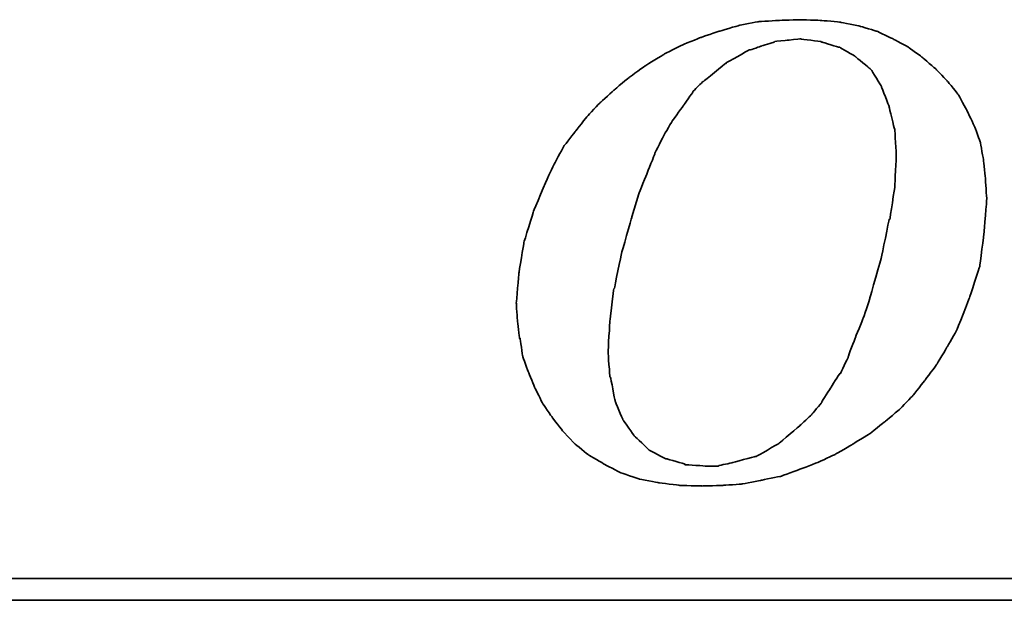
# Model space of a CAD drawing. Header units: millimetres. Extents: x 19 to 276, y -119 to -34.
# Tile 33 of 49: x 212.23 to 216.6, y -93.76 to -91.19. Entities that reach past the tile are written whole.
import ezdxf

# ---------------------------------------------------------------- set-up
doc = ezdxf.new("R2010")
doc.units = ezdxf.units.MM
doc.header["$LTSCALE"] = 0.15
doc.layers.add('DIM', color=4, linetype='CONTINUOUS')
doc.layers.add('layer 1', color=7, linetype='CONTINUOUS')

# ---------------------------------------------------------------- blocks, each defined once
blk = doc.blocks.new('TBI MOTION logo(完整正式版)')
at = {"layer": 'layer 1', "color": 22, "lineweight": 35}
for points, knots in [([(-11.34375, -6.98375), (-11.34375, -6.98375), (-10.91375, -7.43875), (-10.91375, -7.43875), (-10.91375, -7.43875), (-10.91375, -7.43875), (-10.38625, -7.87125), (-10.38625, -7.87125), (-10.38625, -7.87125), (-10.38625, -7.87125), (-9.81125, -8.20375), (-9.81125, -8.20375), (-9.81125, -8.20375), (-9.81125, -8.20375), (-9.21125, -8.51875), (-9.21125, -8.51875), (-9.21125, -8.51875), (-9.21125, -8.51875), (-8.51625, -8.75875), (-8.51625, -8.75875), (-8.51625, -8.75875), (-8.51625, -8.75875), (-7.77125, -8.90375), (-7.77125, -8.90375), (-7.77125, -8.90375), (-7.77125, -8.90375), (-6.97875, -8.99875), (-6.97875, -8.99875), (-6.97875, -8.99875), (-6.97875, -8.99875), (-6.14125, -9.02375), (-6.14125, -9.02375), (-6.14125, -9.02375), (-6.14125, -9.02375), (-5.37125, -8.99875), (-5.37125, -8.99875), (-5.37125, -8.99875), (-5.37125, -8.99875), (-4.65375, -8.94875), (-4.65375, -8.94875), (-4.65375, -8.94875), (-4.65375, -8.94875), (-3.93375, -8.80625), (-3.93375, -8.80625), (-3.93375, -8.80625), (-3.93375, -8.80625), (-3.21375, -8.66375), (-3.21375, -8.66375), (-3.21375, -8.66375), (-3.21375, -8.66375), (-2.49375, -8.39875), (-2.49375, -8.39875), (-2.49375, -8.39875), (-2.49375, -8.39875), (-1.79875, -8.13375), (-1.79875, -8.13375), (-1.79875, -8.13375), (-1.79875, -8.13375), (-1.17375, -7.84375), (-1.17375, -7.84375), (-1.17375, -7.84375), (-1.17375, -7.84375), (-0.52375, -7.46375), (-0.52375, -7.46375), (-0.52375, -7.46375), (-0.52375, -7.46375), (0.10124, -7.07875), (0.10124, -7.07875), (0.10124, -7.07875), (0.10124, -7.07875), (0.67625, -6.62375), (0.67625, -6.62375), (0.67625, -6.62375), (0.67625, -6.62375), (1.24874, -6.14375), (1.24874, -6.14375), (1.24874, -6.14375), (1.24874, -6.14375), (1.72874, -5.64125), (1.72874, -5.64125), (1.72874, -5.64125), (1.72874, -5.64125), (2.18624, -5.06375), (2.18624, -5.06375), (2.18624, -5.06375), (2.18624, -5.06375), (2.61625, -4.48874), (2.61625, -4.48874), (2.61625, -4.48874), (2.61625, -4.48874), (3.00125, -3.83874), (3.00125, -3.83874), (3.00125, -3.83874), (3.00125, -3.83874), (3.36124, -3.21374), (3.36124, -3.21374), (3.36124, -3.21374), (3.36124, -3.21374), (3.84374, -1.99125), (3.84374, -1.99125), (3.84374, -1.99125), (3.84374, -1.99125), (4.22625, -0.81875), (4.22625, -0.81875), (4.22625, -0.81875), (4.22625, -0.81875), (4.39125, 0.45624), (4.39125, 0.45624), (4.39125, 0.45624), (4.39125, 0.45624), (4.48874, 1.70124), (4.48874, 1.70124), (4.48874, 1.70124), (4.48874, 1.70124), (4.43874, 2.44625), (4.43874, 2.44625), (4.43874, 2.44625), (4.43874, 2.44625), (4.36874, 3.14125), (4.36874, 3.14125), (4.36874, 3.14125), (4.36874, 3.14125), (4.25125, 3.81125), (4.25125, 3.81125), (4.25125, 3.81125), (4.25125, 3.81125), (4.03124, 4.41125), (4.03124, 4.41125), (4.03124, 4.41125), (4.03124, 4.41125), (3.74374, 5.01125), (3.74374, 5.01125), (3.74374, 5.01125), (3.74374, 5.01125), (3.43124, 5.58875), (3.43124, 5.58875), (3.43124, 5.58875), (3.43124, 5.58875), (3.02625, 6.09125), (3.02625, 6.09125), (3.02625, 6.09125), (3.02625, 6.09125), (2.59374, 6.54875), (2.59374, 6.54875), (2.59374, 6.54875), (2.59374, 6.54875), (2.09124, 6.98125), (2.09124, 6.98125), (2.09124, 6.98125), (2.09124, 6.98125), (1.56124, 7.36625), (1.56124, 7.36625), (1.56124, 7.36625), (1.56124, 7.36625), (0.98624, 7.67625), (0.98624, 7.67625), (0.98624, 7.67625), (0.98624, 7.67625), (0.38624, 7.96375), (0.38624, 7.96375), (0.38624, 7.96375), (0.38624, 7.96375), (-0.25875, 8.15625), (-0.25875, 8.15625), (-0.25875, 8.15625), (-0.25875, 8.15625), (-0.98125, 8.30125), (-0.98125, 8.30125), (-0.98125, 8.30125), (-0.98125, 8.30125), (-1.70124, 8.37125), (-1.70124, 8.37125), (-1.70124, 8.37125), (-1.70124, 8.37125), (-2.49375, 8.39624), (-2.49375, 8.39624), (-2.49375, 8.39624), (-2.49375, 8.39624), (-3.28625, 8.37125), (-3.28625, 8.37125), (-3.28625, 8.37125), (-3.28625, 8.37125), (-4.05125, 8.32125), (-4.05125, 8.32125), (-4.05125, 8.32125), (-4.05125, 8.32125), (-4.77375, 8.18125), (-4.77375, 8.18125), (-4.77375, 8.18125), (-4.77375, 8.18125), (-5.51625, 7.96375), (-5.51625, 7.96375), (-5.51625, 7.96375), (-5.51625, 7.96375), (-6.21125, 7.72625), (-6.21125, 7.72625), (-6.21125, 7.72625), (-6.21125, 7.72625), (-6.92875, 7.43625), (-6.92875, 7.43625), (-6.92875, 7.43625), (-6.92875, 7.43625), (-7.57875, 7.10125), (-7.57875, 7.10125), (-7.57875, 7.10125), (-7.57875, 7.10125), (-8.24875, 6.69125), (-8.24875, 6.69125), (-8.24875, 6.69125), (-8.24875, 6.69125), (-8.84875, 6.26125), (-8.84875, 6.26125), (-8.84875, 6.26125), (-8.84875, 6.26125), (-9.42625, 5.78125), (-9.42625, 5.78125), (-9.42625, 5.78125), (-9.42625, 5.78125), (-9.95375, 5.30125), (-9.95375, 5.30125), (-9.95375, 5.30125), (-9.95375, 5.30125), (-10.43375, 4.79624), (-10.43375, 4.79624), (-10.43375, 4.79624), (-10.43375, 4.79624), (-10.88875, 4.22125), (-10.88875, 4.22125), (-10.88875, 4.22125), (-10.88875, 4.22125), (-11.29875, 3.69375), (-11.29875, 3.69375), (-11.29875, 3.69375), (-11.29875, 3.69375), (-11.63375, 3.09125), (-11.63375, 3.09125), (-11.63375, 3.09125), (-11.63375, 3.09125), (-11.91875, 2.49625), (-11.91875, 2.49625), (-11.91875, 2.49625), (-11.91875, 2.49625), (-12.44875, 1.24625), (-12.44875, 1.24625), (-12.44875, 1.24625), (-12.44875, 1.24625), (-12.80875, 0.06874), (-12.80875, 0.06874), (-12.80875, 0.06874), (-12.80875, 0.06874), (-12.99875, -1.07875), (-12.99875, -1.07875), (-12.99875, -1.07875), (-12.99875, -1.07875), (-13.09375, -2.18375), (-13.09375, -2.18375), (-13.09375, -2.18375), (-13.09375, -2.18375), (-13.04875, -2.85375), (-13.04875, -2.85375), (-13.04875, -2.85375), (-13.04875, -2.85375), (-12.97375, -3.50375), (-12.97375, -3.50375), (-12.97375, -3.50375), (-12.97375, -3.50375), (-12.95375, -3.50375), (-12.95375, -3.50375), (-12.95375, -3.50375), (-12.95375, -3.50375), (-12.85375, -4.17375), (-12.85375, -4.17375), (-12.85375, -4.17375), (-12.85375, -4.17375), (-12.63875, -4.77624), (-12.63875, -4.77624), (-12.63875, -4.77624), (-12.63875, -4.77624), (-12.39875, -5.35125), (-12.39875, -5.35125), (-12.39875, -5.35125), (-12.39875, -5.35125), (-12.11375, -5.92875), (-12.11375, -5.92875), (-12.11375, -5.92875), (-12.11375, -5.92875), (-11.75375, -6.45375), (-11.75375, -6.45375), (-11.75375, -6.45375), (-11.75375, -6.45375), (-11.34375, -6.98375), (-11.34375, -6.98375)], [0, 0, 0, 0, 0.01369863, 0.01369863, 0.01369863, 0.01369864, 0.02739726, 0.02739726, 0.02739726, 0.02739727, 0.04109589, 0.04109589, 0.04109589, 0.0410959, 0.05479452, 0.05479452, 0.05479452, 0.05479453, 0.06849315, 0.06849315, 0.06849315, 0.06849316, 0.08219178, 0.08219178, 0.08219178, 0.08219179, 0.09589041, 0.09589041, 0.09589041, 0.09589042, 0.10958904, 0.10958904, 0.10958904, 0.10958905, 0.12328767, 0.12328767, 0.12328767, 0.12328768, 0.1369863, 0.1369863, 0.1369863, 0.13698631, 0.15068493, 0.15068493, 0.15068493, 0.15068494, 0.16438356, 0.16438356, 0.16438356, 0.16438357, 0.17808219, 0.17808219, 0.17808219, 0.1780822, 0.19178082, 0.19178082, 0.19178082, 0.19178083, 0.20547945, 0.20547945, 0.20547945, 0.20547946, 0.21917808, 0.21917808, 0.21917808, 0.21917809, 0.23287671, 0.23287671, 0.23287671, 0.23287672, 0.24657534, 0.24657534, 0.24657534, 0.24657535, 0.26027397, 0.26027397, 0.26027397, 0.26027398, 0.2739726, 0.2739726, 0.2739726, 0.27397261, 0.28767123, 0.28767123, 0.28767123, 0.28767124, 0.30136986, 0.30136986, 0.30136986, 0.30136987, 0.31506849, 0.31506849, 0.31506849, 0.3150685, 0.32876712, 0.32876712, 0.32876712, 0.32876713, 0.34246575, 0.34246575, 0.34246575, 0.34246576, 0.35616438, 0.35616438, 0.35616438, 0.35616439, 0.36986301, 0.36986301, 0.36986301, 0.36986302, 0.38356164, 0.38356164, 0.38356164, 0.38356165, 0.39726027, 0.39726027, 0.39726027, 0.39726028, 0.4109589, 0.4109589, 0.4109589, 0.41095891, 0.42465753, 0.42465753, 0.42465753, 0.42465754, 0.43835616, 0.43835616, 0.43835616, 0.43835617, 0.45205479, 0.45205479, 0.45205479, 0.4520548, 0.46575342, 0.46575342, 0.46575342, 0.46575343, 0.47945205, 0.47945205, 0.47945205, 0.47945206, 0.49315068, 0.49315068, 0.49315068, 0.49315069, 0.50684932, 0.50684932, 0.50684932, 0.50684933, 0.52054795, 0.52054795, 0.52054795, 0.52054796, 0.53424658, 0.53424658, 0.53424658, 0.53424659, 0.54794521, 0.54794521, 0.54794521, 0.54794522, 0.56164384, 0.56164384, 0.56164384, 0.56164385, 0.57534247, 0.57534247, 0.57534247, 0.57534248, 0.5890411, 0.5890411, 0.5890411, 0.58904111, 0.60273973, 0.60273973, 0.60273973, 0.60273974, 0.61643836, 0.61643836, 0.61643836, 0.61643837, 0.63013699, 0.63013699, 0.63013699, 0.630137, 0.64383562, 0.64383562, 0.64383562, 0.64383563, 0.65753425, 0.65753425, 0.65753425, 0.65753426, 0.67123288, 0.67123288, 0.67123288, 0.67123289, 0.68493151, 0.68493151, 0.68493151, 0.68493152, 0.69863014, 0.69863014, 0.69863014, 0.69863015, 0.71232877, 0.71232877, 0.71232877, 0.71232878, 0.7260274, 0.7260274, 0.7260274, 0.72602741, 0.73972603, 0.73972603, 0.73972603, 0.73972604, 0.75342466, 0.75342466, 0.75342466, 0.75342467, 0.76712329, 0.76712329, 0.76712329, 0.7671233, 0.78082192, 0.78082192, 0.78082192, 0.78082193, 0.79452055, 0.79452055, 0.79452055, 0.79452056, 0.80821918, 0.80821918, 0.80821918, 0.80821919, 0.82191781, 0.82191781, 0.82191781, 0.82191782, 0.83561644, 0.83561644, 0.83561644, 0.83561645, 0.84931507, 0.84931507, 0.84931507, 0.84931508, 0.8630137, 0.8630137, 0.8630137, 0.86301371, 0.87671233, 0.87671233, 0.87671233, 0.87671234, 0.89041096, 0.89041096, 0.89041096, 0.89041097, 0.90410959, 0.90410959, 0.90410959, 0.9041096, 0.91780822, 0.91780822, 0.91780822, 0.91780823, 0.93150685, 0.93150685, 0.93150685, 0.93150686, 0.94520548, 0.94520548, 0.94520548, 0.94520549, 0.95890411, 0.95890411, 0.95890411, 0.95890412, 0.97260274, 0.97260274, 0.97260274, 0.97260275, 0.98630137, 0.98630137, 0.98630137, 0.98630138, 1, 1, 1, 1]), ([(-8.77875, 1.03124), (-8.77875, 1.03124), (-8.51625, 1.89625), (-8.51625, 1.89625), (-8.51625, 1.89625), (-8.51625, 1.89625), (-8.20375, 2.66375), (-8.20375, 2.66375), (-8.20375, 2.66375), (-8.20375, 2.66375), (-7.91625, 3.38125), (-7.91625, 3.38125), (-7.91625, 3.38125), (-7.91625, 3.38125), (-7.91625, 3.40624), (-7.91625, 3.40624), (-7.91625, 3.40624), (-7.91625, 3.40624), (-7.57875, 4.07624), (-7.57875, 4.07624), (-7.57875, 4.07624), (-7.57875, 4.07624), (-7.24375, 4.65125), (-7.24375, 4.65125), (-7.24375, 4.65125), (-7.24375, 4.65125), (-7.21875, 4.65125), (-7.21875, 4.65125), (-7.21875, 4.65125), (-7.21875, 4.65125), (-7.21875, 4.67624), (-7.21875, 4.67624), (-7.21875, 4.67624), (-7.21875, 4.67624), (-6.83625, 5.20375), (-6.83625, 5.20375), (-6.83625, 5.20375), (-6.83625, 5.20375), (-6.49875, 5.68625), (-6.49875, 5.68625), (-6.49875, 5.68625), (-6.49875, 5.68625), (-6.49875, 5.70625), (-6.49875, 5.70625), (-6.49875, 5.70625), (-6.49875, 5.70625), (-6.11625, 6.09125), (-6.11625, 6.09125), (-6.11625, 6.09125), (-6.11625, 6.09125), (-6.09125, 6.09125), (-6.09125, 6.09125), (-6.09125, 6.09125), (-6.09125, 6.09125), (-5.27375, 6.76625), (-5.27375, 6.76625), (-5.27375, 6.76625), (-5.27375, 6.76625), (-5.24875, 6.76625), (-5.24875, 6.76625), (-5.24875, 6.76625), (-5.24875, 6.76625), (-5.24875, 6.78625), (-5.24875, 6.78625), (-5.24875, 6.78625), (-5.24875, 6.78625), (-4.38875, 7.26624), (-4.38875, 7.26624), (-4.38875, 7.26624), (-4.38875, 7.26624), (-4.36125, 7.26624), (-4.36125, 7.26624), (-4.36125, 7.26624), (-4.36125, 7.26624), (-3.93375, 7.41125), (-3.93375, 7.41125), (-3.93375, 7.41125), (-3.93375, 7.41125), (-3.47375, 7.55625), (-3.47375, 7.55625), (-3.47375, 7.55625), (-3.47375, 7.55625), (-3.45375, 7.55625), (-3.45375, 7.55625), (-3.45375, 7.55625), (-3.45375, 7.55625), (-3.42875, 7.58124), (-3.42875, 7.58124), (-3.42875, 7.58124), (-3.42875, 7.58124), (-2.97375, 7.62625), (-2.97375, 7.62625), (-2.97375, 7.62625), (-2.97375, 7.62625), (-2.49375, 7.67625), (-2.49375, 7.67625), (-2.49375, 7.67625), (-2.49375, 7.67625), (-2.46875, 7.67625), (-2.46875, 7.67625), (-2.46875, 7.67625), (-2.46875, 7.67625), (-1.70124, 7.58124), (-1.70124, 7.58124), (-1.70124, 7.58124), (-1.70124, 7.58124), (-1.67875, 7.55625), (-1.67875, 7.55625), (-1.67875, 7.55625), (-1.67875, 7.55625), (-1.65375, 7.55625), (-1.65375, 7.55625), (-1.65375, 7.55625), (-1.65375, 7.55625), (-1.03125, 7.36625), (-1.03125, 7.36625), (-1.03125, 7.36625), (-1.03125, 7.36625), (-1.00625, 7.36625), (-1.00625, 7.36625), (-1.00625, 7.36625), (-1.00625, 7.36625), (-0.43124, 7.02624), (-0.43124, 7.02624), (-0.43124, 7.02624), (-0.43124, 7.02624), (-0.40625, 7.00624), (-0.40625, 7.00624), (-0.40625, 7.00624), (-0.40625, 7.00624), (0.12124, 6.57124), (0.12124, 6.57124), (0.12124, 6.57124), (0.12124, 6.57124), (0.14624, 6.54875), (0.14624, 6.54875), (0.14624, 6.54875), (0.14624, 6.54875), (0.17124, 6.52375), (0.17124, 6.52375), (0.17124, 6.52375), (0.17124, 6.52375), (0.55625, 5.89875), (0.55625, 5.89875), (0.55625, 5.89875), (0.55625, 5.89875), (0.55625, 5.87625), (0.55625, 5.87625), (0.55625, 5.87625), (0.55625, 5.87625), (0.84124, 5.15625), (0.84124, 5.15625), (0.84124, 5.15625), (0.84124, 5.15625), (0.84124, 5.13125), (0.84124, 5.13125), (0.84124, 5.13125), (0.84124, 5.13125), (1.03624, 4.31875), (1.03624, 4.31875), (1.03624, 4.31875), (1.03624, 4.31875), (1.05624, 4.31875), (1.05624, 4.31875), (1.05624, 4.31875), (1.05624, 4.31875), (1.05624, 4.29125), (1.05624, 4.29125), (1.05624, 4.29125), (1.05624, 4.29125), (1.10625, 3.33125), (1.10625, 3.33125), (1.10625, 3.33125), (1.10625, 3.33125), (1.10625, 3.30875), (1.10625, 3.30875), (1.10625, 3.30875), (1.10625, 3.30875), (1.05624, 2.20624), (1.05624, 2.20624), (1.05624, 2.20624), (1.05624, 2.20624), (1.05624, 2.18124), (1.05624, 2.18124), (1.05624, 2.18124), (1.05624, 2.18124), (0.86624, 0.93624), (0.86624, 0.93624), (0.86624, 0.93624), (0.86624, 0.93624), (0.84124, 0.93624), (0.84124, 0.93624), (0.84124, 0.93624), (0.84124, 0.93624), (0.55625, -0.45874), (0.55625, -0.45874), (0.55625, -0.45874), (0.55625, -0.45874), (0.12124, -1.99125), (0.12124, -1.99125), (0.12124, -1.99125), (0.12124, -1.99125), (0.12124, -2.01874), (0.12124, -2.01874), (0.12124, -2.01874), (0.12124, -2.01874), (-0.13874, -2.78375), (-0.13874, -2.78375), (-0.13874, -2.78375), (-0.13874, -2.78375), (-0.43124, -3.50375), (-0.43124, -3.50375), (-0.43124, -3.50375), (-0.43124, -3.50375), (-0.69375, -4.19875), (-0.69375, -4.19875), (-0.69375, -4.19875), (-0.69375, -4.19875), (-0.69375, -4.22375), (-0.69375, -4.22375), (-0.69375, -4.22375), (-0.69375, -4.22375), (-0.98125, -4.82374), (-0.98125, -4.82374), (-0.98125, -4.82374), (-0.98125, -4.82374), (-1.00625, -4.82374), (-1.00625, -4.82374), (-1.00625, -4.82374), (-1.00625, -4.82374), (-1.33875, -5.35125), (-1.33875, -5.35125), (-1.33875, -5.35125), (-1.33875, -5.35125), (-1.67875, -5.87875), (-1.67875, -5.87875), (-1.67875, -5.87875), (-1.67875, -5.87875), (-1.67875, -5.90375), (-1.67875, -5.90375), (-1.67875, -5.90375), (-1.67875, -5.90375), (-2.05875, -6.35875), (-2.05875, -6.35875), (-2.05875, -6.35875), (-2.05875, -6.35875), (-2.08375, -6.38375), (-2.08375, -6.38375), (-2.08375, -6.38375), (-2.08375, -6.38375), (-2.46875, -6.74375), (-2.46875, -6.74375), (-2.46875, -6.74375), (-2.46875, -6.74375), (-3.25875, -7.41625), (-3.25875, -7.41625), (-3.25875, -7.41625), (-3.25875, -7.41625), (-3.28625, -7.43875), (-3.28625, -7.43875), (-3.28625, -7.43875), (-3.28625, -7.43875), (-4.12375, -7.91875), (-4.12375, -7.91875), (-4.12375, -7.91875), (-4.12375, -7.91875), (-4.14875, -7.91875), (-4.14875, -7.91875), (-4.14875, -7.91875), (-4.14875, -7.91875), (-4.17125, -7.91875), (-4.17125, -7.91875), (-4.17125, -7.91875), (-4.17125, -7.91875), (-5.03375, -8.15875), (-5.03375, -8.15875), (-5.03375, -8.15875), (-5.03375, -8.15875), (-5.51625, -8.25625), (-5.51625, -8.25625), (-5.51625, -8.25625), (-5.51625, -8.25625), (-5.54125, -8.27875), (-5.54125, -8.27875), (-5.54125, -8.27875), (-5.54125, -8.27875), (-5.56375, -8.27875), (-5.56375, -8.27875), (-5.56375, -8.27875), (-5.56375, -8.27875), (-5.99625, -8.27875), (-5.99625, -8.27875), (-5.99625, -8.27875), (-5.99625, -8.27875), (-6.76375, -8.23125), (-6.76375, -8.23125), (-6.76375, -8.23125), (-6.76375, -8.23125), (-6.78875, -8.23125), (-6.78875, -8.23125), (-6.78875, -8.23125), (-6.78875, -8.23125), (-6.78875, -8.20375), (-6.78875, -8.20375), (-6.78875, -8.20375), (-6.78875, -8.20375), (-7.45875, -8.01375), (-7.45875, -8.01375), (-7.45875, -8.01375), (-7.45875, -8.01375), (-7.48375, -8.01375), (-7.48375, -8.01375), (-7.48375, -8.01375), (-7.48375, -8.01375), (-7.50875, -8.01375), (-7.50875, -8.01375), (-7.50875, -8.01375), (-7.50875, -8.01375), (-8.13125, -7.67875), (-8.13125, -7.67875), (-8.13125, -7.67875), (-8.13125, -7.67875), (-8.15625, -7.65375), (-8.15625, -7.65375), (-8.15625, -7.65375), (-8.15625, -7.65375), (-8.65875, -7.17375), (-8.65875, -7.17375), (-8.65875, -7.17375), (-8.65875, -7.17375), (-8.68375, -7.14875), (-8.68375, -7.14875), (-8.68375, -7.14875), (-8.68375, -7.14875), (-9.08875, -6.57375), (-9.08875, -6.57375), (-9.08875, -6.57375), (-9.08875, -6.57375), (-9.11375, -6.54875), (-9.11375, -6.54875), (-9.11375, -6.54875), (-9.11375, -6.54875), (-9.11375, -6.52875), (-9.11375, -6.52875), (-9.11375, -6.52875), (-9.11375, -6.52875), (-9.40375, -5.85375), (-9.40375, -5.85375), (-9.40375, -5.85375), (-9.40375, -5.85375), (-9.40375, -5.82875), (-9.40375, -5.82875), (-9.40375, -5.82875), (-9.40375, -5.82875), (-9.56875, -4.96875), (-9.56875, -4.96875), (-9.56875, -4.96875), (-9.56875, -4.96875), (-9.59375, -4.94375), (-9.59375, -4.94375), (-9.59375, -4.94375), (-9.59375, -4.94375), (-9.66375, -4.03375), (-9.66375, -4.03375), (-9.66375, -4.03375), (-9.66375, -4.03375), (-9.66375, -4.00875), (-9.66375, -4.00875), (-9.66375, -4.00875), (-9.66375, -4.00875), (-9.59375, -2.85375), (-9.59375, -2.85375), (-9.59375, -2.85375), (-9.59375, -2.85375), (-9.45125, -1.65875), (-9.45125, -1.65875), (-9.45125, -1.65875), (-9.45125, -1.65875), (-9.42625, -1.63375), (-9.42625, -1.63375), (-9.42625, -1.63375), (-9.42625, -1.63375), (-9.16125, -0.33875), (-9.16125, -0.33875), (-9.16125, -0.33875), (-9.16125, -0.33875), (-8.77875, 1.00624), (-8.77875, 1.00624), (-8.77875, 1.00624), (-8.77875, 1.00624), (-8.77875, 1.03124), (-8.77875, 1.03124)], [0, 0, 0, 0, 0.01020408, 0.01020408, 0.01020408, 0.01020409, 0.02040816, 0.02040816, 0.02040816, 0.02040817, 0.03061224, 0.03061224, 0.03061224, 0.03061225, 0.04081633, 0.04081633, 0.04081633, 0.04081634, 0.05102041, 0.05102041, 0.05102041, 0.05102042, 0.06122449, 0.06122449, 0.06122449, 0.0612245, 0.07142857, 0.07142857, 0.07142857, 0.07142858, 0.08163265, 0.08163265, 0.08163265, 0.08163266, 0.09183673, 0.09183673, 0.09183673, 0.09183674, 0.10204082, 0.10204082, 0.10204082, 0.10204083, 0.1122449, 0.1122449, 0.1122449, 0.11224491, 0.12244898, 0.12244898, 0.12244898, 0.12244899, 0.13265306, 0.13265306, 0.13265306, 0.13265307, 0.14285714, 0.14285714, 0.14285714, 0.14285715, 0.15306122, 0.15306122, 0.15306122, 0.15306123, 0.16326531, 0.16326531, 0.16326531, 0.16326532, 0.17346939, 0.17346939, 0.17346939, 0.1734694, 0.18367347, 0.18367347, 0.18367347, 0.18367348, 0.19387755, 0.19387755, 0.19387755, 0.19387756, 0.20408163, 0.20408163, 0.20408163, 0.20408164, 0.21428571, 0.21428571, 0.21428571, 0.21428572, 0.2244898, 0.2244898, 0.2244898, 0.22448981, 0.23469388, 0.23469388, 0.23469388, 0.23469389, 0.24489796, 0.24489796, 0.24489796, 0.24489797, 0.25510204, 0.25510204, 0.25510204, 0.25510205, 0.26530612, 0.26530612, 0.26530612, 0.26530613, 0.2755102, 0.2755102, 0.2755102, 0.27551021, 0.28571429, 0.28571429, 0.28571429, 0.2857143, 0.29591837, 0.29591837, 0.29591837, 0.29591838, 0.30612245, 0.30612245, 0.30612245, 0.30612246, 0.31632653, 0.31632653, 0.31632653, 0.31632654, 0.32653061, 0.32653061, 0.32653061, 0.32653062, 0.33673469, 0.33673469, 0.33673469, 0.3367347, 0.34693878, 0.34693878, 0.34693878, 0.34693879, 0.35714286, 0.35714286, 0.35714286, 0.35714287, 0.36734694, 0.36734694, 0.36734694, 0.36734695, 0.37755102, 0.37755102, 0.37755102, 0.37755103, 0.3877551, 0.3877551, 0.3877551, 0.38775511, 0.39795918, 0.39795918, 0.39795918, 0.39795919, 0.40816327, 0.40816327, 0.40816327, 0.40816328, 0.41836735, 0.41836735, 0.41836735, 0.41836736, 0.42857143, 0.42857143, 0.42857143, 0.42857144, 0.43877551, 0.43877551, 0.43877551, 0.43877552, 0.44897959, 0.44897959, 0.44897959, 0.4489796, 0.45918367, 0.45918367, 0.45918367, 0.45918368, 0.46938776, 0.46938776, 0.46938776, 0.46938777, 0.47959184, 0.47959184, 0.47959184, 0.47959185, 0.48979592, 0.48979592, 0.48979592, 0.48979593, 0.5, 0.5, 0.5, 0.50000001, 0.51020408, 0.51020408, 0.51020408, 0.51020409, 0.52040816, 0.52040816, 0.52040816, 0.52040817, 0.53061224, 0.53061224, 0.53061224, 0.53061225, 0.54081633, 0.54081633, 0.54081633, 0.54081634, 0.55102041, 0.55102041, 0.55102041, 0.55102042, 0.56122449, 0.56122449, 0.56122449, 0.5612245, 0.57142857, 0.57142857, 0.57142857, 0.57142858, 0.58163265, 0.58163265, 0.58163265, 0.58163266, 0.59183673, 0.59183673, 0.59183673, 0.59183674, 0.60204082, 0.60204082, 0.60204082, 0.60204083, 0.6122449, 0.6122449, 0.6122449, 0.61224491, 0.62244898, 0.62244898, 0.62244898, 0.62244899, 0.63265306, 0.63265306, 0.63265306, 0.63265307, 0.64285714, 0.64285714, 0.64285714, 0.64285715, 0.65306122, 0.65306122, 0.65306122, 0.65306123, 0.66326531, 0.66326531, 0.66326531, 0.66326532, 0.67346939, 0.67346939, 0.67346939, 0.6734694, 0.68367347, 0.68367347, 0.68367347, 0.68367348, 0.69387755, 0.69387755, 0.69387755, 0.69387756, 0.70408163, 0.70408163, 0.70408163, 0.70408164, 0.71428571, 0.71428571, 0.71428571, 0.71428572, 0.7244898, 0.7244898, 0.7244898, 0.72448981, 0.73469388, 0.73469388, 0.73469388, 0.73469389, 0.74489796, 0.74489796, 0.74489796, 0.74489797, 0.75510204, 0.75510204, 0.75510204, 0.75510205, 0.76530612, 0.76530612, 0.76530612, 0.76530613, 0.7755102, 0.7755102, 0.7755102, 0.77551021, 0.78571429, 0.78571429, 0.78571429, 0.7857143, 0.79591837, 0.79591837, 0.79591837, 0.79591838, 0.80612245, 0.80612245, 0.80612245, 0.80612246, 0.81632653, 0.81632653, 0.81632653, 0.81632654, 0.82653061, 0.82653061, 0.82653061, 0.82653062, 0.83673469, 0.83673469, 0.83673469, 0.8367347, 0.84693878, 0.84693878, 0.84693878, 0.84693879, 0.85714286, 0.85714286, 0.85714286, 0.85714287, 0.86734694, 0.86734694, 0.86734694, 0.86734695, 0.87755102, 0.87755102, 0.87755102, 0.87755103, 0.8877551, 0.8877551, 0.8877551, 0.88775511, 0.89795918, 0.89795918, 0.89795918, 0.89795919, 0.90816327, 0.90816327, 0.90816327, 0.90816328, 0.91836735, 0.91836735, 0.91836735, 0.91836736, 0.92857143, 0.92857143, 0.92857143, 0.92857144, 0.93877551, 0.93877551, 0.93877551, 0.93877552, 0.94897959, 0.94897959, 0.94897959, 0.9489796, 0.95918367, 0.95918367, 0.95918367, 0.95918368, 0.96938776, 0.96938776, 0.96938776, 0.96938777, 0.97959184, 0.97959184, 0.97959184, 0.97959185, 0.98979592, 0.98979592, 0.98979592, 0.98979593, 1, 1, 1, 1]), ([(75.90875, -9.47875), (75.90875, -9.47875), (75.90875, -12.28625), (75.90875, -12.28625), (75.90875, -12.28625), (75.90875, -12.28625), (75.90875, -12.47875), (75.90875, -12.47875), (75.90875, -12.47875), (75.90875, -12.47875), (75.71625, -12.47875), (75.71625, -12.47875), (75.71625, -12.47875), (75.71625, -12.47875), (-88.32875, -12.47875), (-88.32875, -12.47875), (-88.32875, -12.47875), (-88.32875, -12.47875), (-88.32875, -13.29375), (-88.32875, -13.29375), (-88.32875, -13.29375), (-88.32875, -13.29375), (82.89125, -13.29375), (82.89125, -13.29375), (82.89125, -13.29375), (82.89125, -13.29375), (75.90875, -9.47875), (75.90875, -9.47875)], [0, 0, 0, 0, 0.14285714, 0.14285714, 0.14285714, 0.14285715, 0.28571429, 0.28571429, 0.28571429, 0.2857143, 0.42857143, 0.42857143, 0.42857143, 0.42857144, 0.57142857, 0.57142857, 0.57142857, 0.57142858, 0.71428571, 0.71428571, 0.71428571, 0.71428572, 0.85714286, 0.85714286, 0.85714286, 0.85714287, 1, 1, 1, 1])]:
    blk.add_open_spline(points, degree=3, knots=knots, dxfattribs=at)

msp = doc.modelspace()

# ---------------------------------------------------------------- block references
at = {"layer": 'DIM', "color": 0, "xscale": 0.1185822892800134, "yscale": 0.1185822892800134, "zscale": 0.1185822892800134}
msp.add_blockref('TBI MOTION logo(完整正式版)', (215.9854, -92.1859), dxfattribs=at)

doc.saveas('drawing.dxf')
